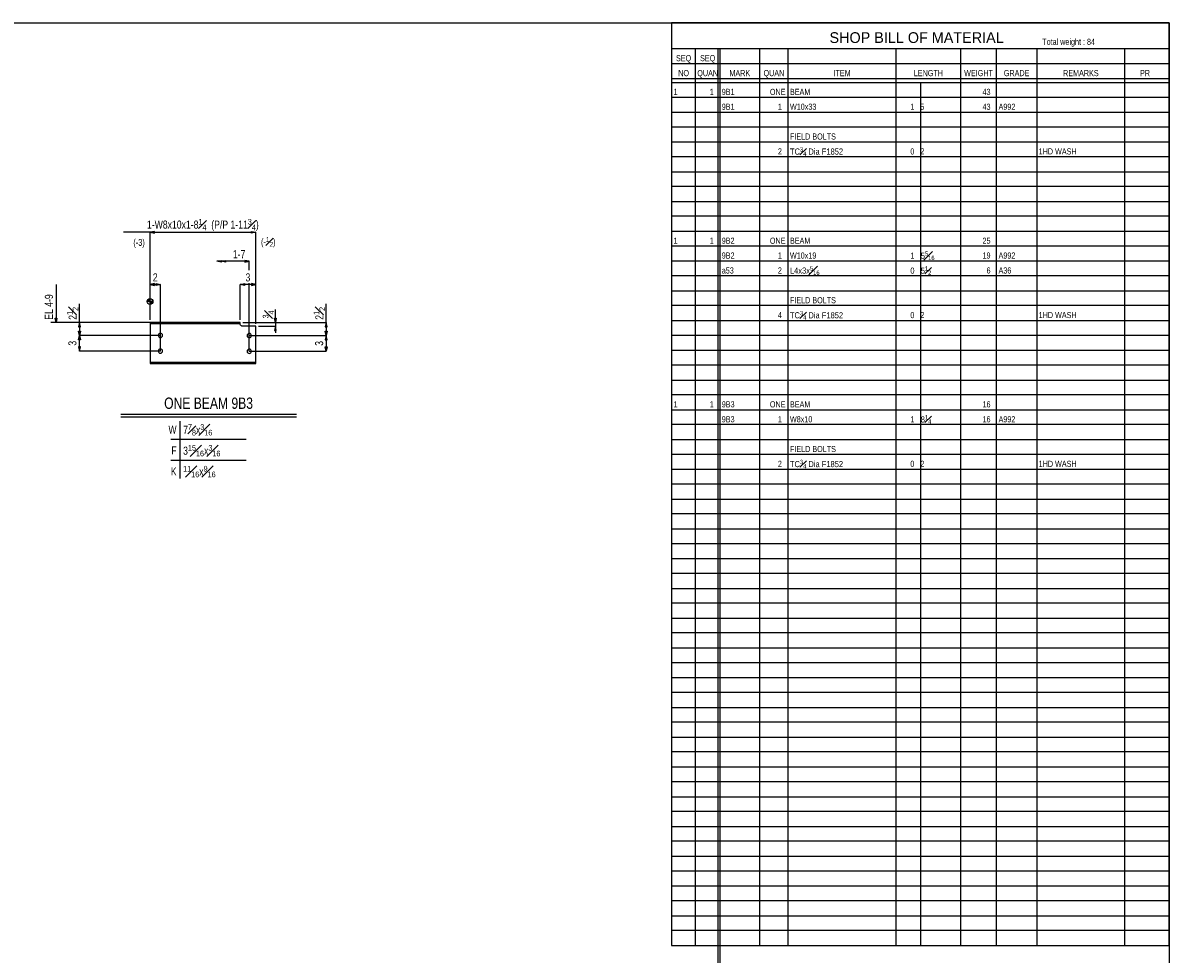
# Model space of a CAD drawing. Header units: inches. Extents: x -17.2 to 17.5, y -11.2 to 11.2.
# Tile 3 of 3: x -1 to 17.2, y -3.6 to 11.2. Entities that reach past the tile are written whole.
import ezdxf
from ezdxf.enums import TextEntityAlignment as Align

# ---------------------------------------------------------------- set-up
doc = ezdxf.new("R2010")
doc.units = ezdxf.units.IN
doc.header["$LTSCALE"] = 2.5
doc.header["$MEASUREMENT"] = 0
doc.layers.add('Layer_0', color=7, linetype='Continuous')
doc.layers.add('Outline', color=7, linetype='Continuous')
doc.styles.add('MTextWidth', font='txt', dxfattribs={"width": 0.8, "height": 0.2})

msp = doc.modelspace()

# ---------------------------------------------------------------- linework, layer by layer
at = {"color": 1, "linetype": 'Continuous'}
for p, q in [((2.052, 7.446), (2.121, 7.46)), ((2.121, 7.446), (2.052, 7.446)), ((2.121, 7.431), (2.052, 7.446)), ((2.121, 7.446), (2.19, 7.46)), ((2.121, 7.46), (2.121, 7.431)), ((2.571, 7.446), (2.121, 7.446)), ((2.19, 7.431), (2.121, 7.446)), ((2.19, 7.46), (2.19, 7.431)), ((2.571, 7.446), (2.502, 7.46)), ((2.502, 7.46), (2.502, 7.431)), ((2.502, 7.431), (2.571, 7.446)), ((2.571, 7.304), (2.571, 7.446)), ((2.571, 6.01), (2.571, 7.094))]:
    msp.add_line(p, q, dxfattribs=at)
at = {"layer": 'Layer_0', "color": 2, "linetype": 'Continuous'}
for p, q in [((-17.25, 11.25), (17.25, 11.25)), ((17.25, 11.25), (9.311, 11.25)), ((9.311, 11.25), (9.311, -3.475)), ((17.25, 11.25), (17.25, -11.25)), ((17.25, -3.475), (17.25, 11.25)), ((17.25, 10.837), (9.311, 10.837)), ((10.048, 10.837), (10.048, -9.5)), ((10.08, 10.837), (10.08, -9.5)), ((10.08, 10.837), (10.08, -3.475)), ((10.048, 10.6), (17.25, 10.6)), ((9.311, 10.363), (17.25, 10.363)), ((9.311, 10.3), (17.25, 10.3)), ((2.425, 6.47), (0.988, 6.47)), ((0.988, 6.47), (0.988, 6.453)), ((0.988, 6.453), (2.425, 6.453)), ((0.988, 6.453), (0.988, 6.45)), ((0.988, 6.45), (0.988, 6.441)), ((0.988, 6.441), (0.988, 6.428)), ((0.988, 6.428), (0.988, 6.413)), ((0.988, 6.413), (0.988, 5.87)), ((2.425, 6.453), (2.425, 6.47)), ((2.425, 6.45), (2.425, 6.453)), ((2.425, 6.449), (2.425, 6.45)), ((2.427, 6.441), (2.425, 6.449)), ((2.428, 6.434), (2.427, 6.441)), ((2.432, 6.428), (2.428, 6.434)), ((2.437, 6.42), (2.432, 6.428)), ((2.448, 6.413), (2.437, 6.42)), ((2.451, 6.411), (2.448, 6.413)), ((2.467, 6.408), (2.451, 6.411)), ((2.675, 6.408), (2.467, 6.408)), ((2.675, 5.87), (2.675, 6.408)), ((0.988, 5.87), (0.988, 5.855)), ((0.988, 5.855), (0.988, 5.842)), ((2.675, 5.855), (2.675, 5.87)), ((2.675, 5.842), (2.675, 5.855)), ((0.988, 5.842), (0.988, 5.833)), ((0.988, 5.833), (0.988, 5.83)), ((2.675, 5.83), (0.988, 5.83)), ((0.988, 5.83), (0.988, 5.813)), ((0.988, 5.813), (2.675, 5.813)), ((2.675, 5.833), (2.675, 5.842)), ((2.675, 5.83), (2.675, 5.833)), ((2.675, 5.813), (2.675, 5.83)), ((9.311, -3.475), (17.25, -3.475))]:
    msp.add_line(p, q, dxfattribs=at)
at = {"layer": 'Layer_0', "color": 1, "linetype": 'Continuous'}
for p, q in [((9.695, -3.475), (9.695, 10.837)), ((10.72, -3.475), (10.72, 10.837)), ((11.168, 10.837), (11.168, -3.475)), ((12.897, -3.475), (12.897, 10.837)), ((13.921, 10.837), (13.921, -3.475)), ((14.497, -3.475), (14.497, 10.837)), ((15.137, 10.837), (15.137, -3.475)), ((16.546, -3.475), (16.546, 10.837)), ((9.311, 10.6), (10.048, 10.6)), ((13.281, 10.3), (13.281, -3.475)), ((17.25, 10.062), (9.311, 10.062)), ((9.311, 9.825), (17.25, 9.825)), ((17.25, 9.587), (9.311, 9.587)), ((9.311, 9.35), (17.25, 9.35)), ((17.25, 9.113), (9.311, 9.113)), ((9.311, 8.875), (17.25, 8.875)), ((17.25, 8.637), (9.311, 8.637)), ((9.311, 8.4), (17.25, 8.4)), ((17.25, 8.163), (9.311, 8.163)), ((9.311, 7.925), (17.25, 7.925)), ((17.25, 7.688), (9.311, 7.688)), ((9.311, 7.45), (17.25, 7.45)), ((17.25, 7.213), (9.311, 7.213)), ((9.311, 6.975), (17.25, 6.975)), ((17.25, 6.738), (9.311, 6.738)), ((9.311, 6.5), (17.25, 6.5)), ((17.25, 6.262), (9.311, 6.262)), ((9.311, 6.025), (17.25, 6.025)), ((17.25, 5.787), (9.311, 5.787)), ((9.311, 5.55), (17.25, 5.55)), ((17.25, 5.312), (9.311, 5.312)), ((9.311, 5.075), (17.25, 5.075)), ((17.25, 4.838), (9.311, 4.838)), ((9.311, 4.6), (17.25, 4.6)), ((17.25, 4.363), (9.311, 4.363)), ((9.311, 4.125), (17.25, 4.125)), ((17.25, 3.888), (9.311, 3.888)), ((9.311, 3.65), (17.25, 3.65)), ((17.25, 3.412), (9.311, 3.412)), ((9.311, 3.175), (17.25, 3.175)), ((17.25, 2.938), (9.311, 2.938)), ((9.311, 2.7), (17.25, 2.7)), ((17.25, 2.463), (9.311, 2.463)), ((9.311, 2.225), (17.25, 2.225)), ((17.25, 1.987), (9.311, 1.987)), ((9.311, 1.75), (17.25, 1.75)), ((17.25, 1.513), (9.311, 1.513)), ((9.311, 1.275), (17.25, 1.275)), ((17.25, 1.038), (9.311, 1.038)), ((9.311, 0.8), (17.25, 0.8)), ((17.25, 0.562), (9.311, 0.562)), ((9.311, 0.325), (17.25, 0.325)), ((17.25, 0.087), (9.311, 0.087)), ((9.311, -0.15), (17.25, -0.15)), ((17.25, -0.387), (9.311, -0.387)), ((9.311, -0.625), (17.25, -0.625)), ((17.25, -0.863), (9.311, -0.863)), ((9.311, -1.1), (17.25, -1.1)), ((17.25, -1.337), (9.311, -1.337)), ((9.311, -1.575), (17.25, -1.575)), ((17.25, -1.812), (9.311, -1.812)), ((9.311, -2.05), (17.25, -2.05)), ((17.25, -2.287), (9.311, -2.287)), ((9.311, -2.525), (17.25, -2.525)), ((17.25, -2.763), (9.311, -2.763)), ((9.311, -3), (17.25, -3)), ((17.25, -3.237), (9.311, -3.237))]:
    msp.add_line(p, q, dxfattribs=at)
at = {"layer": 'Layer_0', "color": 3, "linetype": 'Continuous'}
for points in [[(1.121, 6.262), (1.123, 6.249), (1.13, 6.238), (1.141, 6.231), (1.154, 6.228), (1.167, 6.231), (1.178, 6.238), (1.186, 6.249), (1.188, 6.262), (1.186, 6.275), (1.178, 6.286), (1.167, 6.293), (1.154, 6.296), (1.141, 6.293), (1.13, 6.286), (1.123, 6.275), (1.121, 6.262)], [(2.537, 6.26), (2.54, 6.247), (2.547, 6.236), (2.558, 6.229), (2.571, 6.226), (2.584, 6.229), (2.595, 6.236), (2.602, 6.247), (2.605, 6.26), (2.602, 6.273), (2.595, 6.284), (2.584, 6.291), (2.571, 6.294), (2.558, 6.291), (2.547, 6.284), (2.54, 6.273), (2.537, 6.26)], [(1.121, 6.012), (1.123, 5.999), (1.13, 5.988), (1.141, 5.981), (1.154, 5.978), (1.167, 5.981), (1.178, 5.988), (1.186, 5.999), (1.188, 6.012), (1.186, 6.025), (1.178, 6.036), (1.167, 6.043), (1.154, 6.046), (1.141, 6.043), (1.13, 6.036), (1.123, 6.025), (1.121, 6.012)], [(2.537, 6.01), (2.54, 5.997), (2.547, 5.986), (2.558, 5.979), (2.571, 5.976), (2.584, 5.979), (2.595, 5.986), (2.602, 5.997), (2.605, 6.01), (2.602, 6.023), (2.595, 6.034), (2.584, 6.041), (2.571, 6.044), (2.558, 6.041), (2.547, 6.034), (2.54, 6.023), (2.537, 6.01)]]:
    msp.add_lwpolyline(points, close=True, dxfattribs=at)
at = {"layer": 'Outline', "color": 1, "linetype": 'Continuous'}
for p, q in [((0.988, 7.909), (0.564, 7.909)), ((1.057, 7.923), (0.988, 7.909)), ((0.988, 6.512), (0.988, 7.909)), ((0.988, 7.909), (1.057, 7.894)), ((0.988, 7.909), (2.675, 7.909)), ((1.057, 7.894), (1.057, 7.923)), ((2.606, 7.894), (2.606, 7.923)), ((2.606, 7.923), (2.675, 7.909)), ((2.675, 7.909), (2.606, 7.894)), ((2.675, 6.47), (2.675, 7.909)), ((-0.512, 7.075), (-0.512, 6.47)), ((1.057, 7.09), (0.988, 7.075)), ((0.988, 6.512), (0.988, 7.075)), ((0.988, 7.075), (1.057, 7.06)), ((0.988, 7.075), (1.154, 7.075)), ((1.057, 7.06), (1.057, 7.09)), ((1.085, 7.06), (1.085, 7.09)), ((1.085, 7.09), (1.154, 7.075)), ((1.154, 7.075), (1.085, 7.06)), ((1.154, 6.012), (1.154, 7.075)), ((2.425, 7.075), (2.494, 7.09)), ((2.675, 7.075), (2.425, 7.075)), ((2.494, 7.06), (2.425, 7.075)), ((2.425, 6.512), (2.425, 7.075)), ((2.494, 7.09), (2.494, 7.06)), ((2.675, 7.075), (2.606, 7.09)), ((2.606, 7.09), (2.606, 7.06)), ((2.606, 7.06), (2.675, 7.075)), ((2.675, 6.449), (2.675, 7.075)), ((1.043, 6.804), (0.933, 6.804)), ((0.988, 6.749), (0.988, 6.859)), ((0.988, 6.512), (0.988, 6.804)), ((-0.137, 6.47), (-0.137, 6.765)), ((2.988, 6.47), (2.988, 6.677)), ((3.8, 6.47), (3.8, 6.765)), ((0.988, 6.47), (-0.596, 6.47)), ((-0.512, 6.47), (-0.527, 6.539)), ((-0.527, 6.539), (-0.498, 6.539)), ((-0.498, 6.539), (-0.512, 6.47)), ((-0.512, 6.47), (-0.512, 6.47)), ((-0.137, 6.47), (-0.152, 6.401)), ((0.946, 6.47), (-0.137, 6.47)), ((-0.123, 6.401), (-0.137, 6.47)), ((-0.137, 6.47), (-0.137, 6.262)), ((2.467, 6.47), (2.988, 6.47)), ((2.675, 6.47), (3.8, 6.47)), ((2.717, 6.408), (2.988, 6.408)), ((2.988, 6.47), (2.973, 6.539)), ((2.973, 6.539), (3.002, 6.539)), ((2.988, 6.408), (2.973, 6.339)), ((3.002, 6.539), (2.988, 6.47)), ((2.988, 6.47), (2.988, 6.408)), ((2.988, 6.408), (2.988, 6.304)), ((3.002, 6.339), (2.988, 6.408)), ((3.8, 6.47), (3.785, 6.401)), ((3.815, 6.401), (3.8, 6.47)), ((3.8, 6.47), (3.8, 6.26)), ((-0.152, 6.401), (-0.123, 6.401)), ((-0.137, 6.262), (-0.152, 6.331)), ((-0.152, 6.331), (-0.123, 6.331)), ((-0.152, 6.193), (-0.137, 6.262)), ((-0.123, 6.331), (-0.137, 6.262)), ((-0.137, 6.012), (-0.137, 6.262)), ((-0.137, 6.262), (-0.123, 6.193)), ((1.154, 6.262), (-0.137, 6.262)), ((1.154, 6.262), (-0.137, 6.262)), ((2.571, 6.26), (3.8, 6.26)), ((2.571, 6.26), (3.8, 6.26)), ((2.973, 6.339), (3.002, 6.339)), ((3.785, 6.401), (3.815, 6.401)), ((3.8, 6.26), (3.785, 6.329)), ((3.785, 6.329), (3.815, 6.329)), ((3.8, 6.26), (3.785, 6.191)), ((3.815, 6.329), (3.8, 6.26)), ((3.815, 6.191), (3.8, 6.26)), ((3.8, 6.26), (3.8, 6.01)), ((-0.123, 6.193), (-0.152, 6.193)), ((-0.123, 6.081), (-0.152, 6.081)), ((-0.152, 6.081), (-0.137, 6.012)), ((-0.137, 6.012), (-0.123, 6.081)), ((3.785, 6.191), (3.815, 6.191)), ((3.8, 6.01), (3.785, 6.079)), ((3.785, 6.079), (3.815, 6.079)), ((3.815, 6.079), (3.8, 6.01)), ((1.154, 6.012), (-0.137, 6.012)), ((2.571, 6.01), (3.8, 6.01)), ((1.464, 4.895), (1.464, 3.979)), ((1.322, 4.604), (2.522, 4.604)), ((1.322, 4.27), (2.522, 4.27))]:
    msp.add_line(p, q, dxfattribs=at)
at = {"layer": 'Outline', "color": 3, "linetype": 'Continuous'}
for p, q in [((0.946, 6.804), (0.946, 6.823)), ((0.954, 6.804), (0.954, 6.835)), ((0.963, 6.804), (0.963, 6.842)), ((0.971, 6.804), (0.971, 6.846)), ((0.979, 6.804), (0.979, 6.849)), ((0.996, 6.804), (0.996, 6.759)), ((1.004, 6.804), (1.004, 6.761)), ((1.013, 6.804), (1.013, 6.765)), ((1.021, 6.804), (1.021, 6.772)), ((1.029, 6.804), (1.029, 6.785)), ((0.521, 5.004), (3.323, 5.004)), ((0.521, 4.962), (3.323, 4.962))]:
    msp.add_line(p, q, dxfattribs=at)
at = {"layer": 'Outline', "color": 1, "linetype": 'Continuous'}
msp.add_circle((0.988, 6.804), 0.0458, dxfattribs=at)

# ---------------------------------------------------------------- texts
at = {"color": 1, "linetype": 'Continuous', "width": 0.7}
for s, height, p in [('84', 0.0981, (15.94, 10.9)), ('1', 0.0981, (9.343, 10.1)), ('1', 0.0981, (9.92, 10.1)), ('9B1', 0.0981, (10.112, 10.1)), ('ONE', 0.0981, (10.88, 10.1)), ('BEAM', 0.0981, (11.2, 10.1)), ('43', 0.0981, (14.273, 10.1)), ('9B1', 0.0981, (10.112, 9.863)), ('1', 0.0981, (11.008, 9.863)), ('W10x33', 0.0981, (11.2, 9.863)), ('1   5      ', 0.09806, (13.121, 9.863)), ('43', 0.0981, (14.273, 9.863)), ('A992', 0.0981, (14.529, 9.863)), ('FIELD BOLTS', 0.09806, (11.2, 9.388)), ('2', 0.0981, (11.008, 9.15)), ('0   2      ', 0.09806, (13.121, 9.15)), ('1HD WASH', 0.0981, (15.169, 9.15)), ('1', 0.0981, (9.343, 7.725)), ('1', 0.0981, (9.92, 7.725)), ('9B2', 0.0981, (10.112, 7.725)), ('ONE', 0.0981, (10.88, 7.725)), ('BEAM', 0.0981, (11.2, 7.725)), ('25', 0.0981, (14.273, 7.725)), ('9B2', 0.0981, (10.112, 7.488)), ('1', 0.0981, (11.008, 7.488)), ('W10x19', 0.0981, (11.2, 7.488)), ('19', 0.0981, (14.273, 7.488)), ('A992', 0.0981, (14.529, 7.488)), ('a53', 0.0981, (10.112, 7.25)), ('2', 0.0981, (11.008, 7.25)), ('6', 0.0981, (14.337, 7.25)), ('A36', 0.0981, (14.529, 7.25)), ('FIELD BOLTS', 0.09806, (11.2, 6.775)), ('4', 0.0981, (11.008, 6.538)), ('0   2      ', 0.09806, (13.121, 6.538)), ('1HD WASH', 0.0981, (15.169, 6.538)), ('1', 0.0981, (9.343, 5.113)), ('1', 0.0981, (9.92, 5.113)), ('9B3', 0.0981, (10.112, 5.113)), ('ONE', 0.0981, (10.88, 5.113)), ('BEAM', 0.0981, (11.2, 5.113)), ('16', 0.0981, (14.273, 5.113)), ('9B3', 0.0981, (10.112, 4.875)), ('1', 0.0981, (11.008, 4.875)), ('W8x10', 0.0981, (11.2, 4.875)), ('16', 0.0981, (14.273, 4.875)), ('A992', 0.0981, (14.529, 4.875)), ('FIELD BOLTS', 0.09806, (11.2, 4.4)), ('2', 0.0981, (11.008, 4.163)), ('0   2      ', 0.09806, (13.121, 4.163)), ('1HD WASH', 0.0981, (15.169, 4.163))]:
    msp.add_text(s, height=height, dxfattribs=at).set_placement(p)
at = {"color": 2, "linetype": 'Continuous', "width": 0.8}
msp.add_text('1-7', height=0.129, dxfattribs=at).set_placement((2.509, 7.495), align=Align.RIGHT)
at = {"color": 1, "linetype": 'Continuous', "char_height": 0.09806, "attachment_point": 7, "style": 'MTextWidth'}
for s, insert in [('\\A1;TC{\\H0.70x;\\S3#4;} Dia F1852', (11.2, 9.128)), ('\\A1;1   5{\\H0.70x;\\S5#16;} ', (13.121, 7.465)), ('\\A1;L4x3x{\\H0.70x;\\S5#16;}', (11.2, 7.228)), ('\\A1;0   5{\\H0.70x;\\S1#2;}  ', (13.121, 7.228)), ('\\A1;TC{\\H0.70x;\\S3#4;} Dia F1852', (11.2, 6.515)), ('\\A1;1   8{\\H0.70x;\\S1#4;}  ', (13.121, 4.853)), ('\\A1;TC{\\H0.70x;\\S3#4;} Dia F1852', (11.2, 4.14))]:
    msp.add_mtext(s, dxfattribs=dict(at, insert=insert))
at = {"layer": 'Layer_0', "color": 3, "linetype": 'Continuous'}
msp.add_text('SHOP BILL OF MATERIAL', height=0.1716, dxfattribs=at).set_placement((13.221, 10.93), align=Align.CENTER)
at = {"layer": 'Layer_0', "color": 1, "linetype": 'Continuous', "width": 0.7}
msp.add_text('Total weight : ', height=0.09806, dxfattribs=at).set_placement((15.94, 10.9), align=Align.RIGHT)
at = {"layer": 'Layer_0', "color": 2, "linetype": 'Continuous', "width": 0.7}
for s, p in [('SEQ', (9.503, 10.638)), ('SEQ', (9.887, 10.638)), ('NO', (9.503, 10.4)), ('QUAN', (9.887, 10.4)), ('MARK', (10.4, 10.4)), ('QUAN', (10.944, 10.4)), ('ITEM', (12.032, 10.4)), ('LENGTH', (13.409, 10.4)), ('WEIGHT', (14.209, 10.4)), ('GRADE', (14.817, 10.4)), ('REMARKS', (15.842, 10.4)), ('PR', (16.866, 10.4))]:
    msp.add_text(s, height=0.0981, dxfattribs=at).set_placement(p, align=Align.CENTER)
at = {"layer": 'Outline', "color": 1, "linetype": 'Continuous', "width": 0.8}
msp.add_text('(-3)', height=0.1097, dxfattribs=at).set_placement((0.904, 7.692), align=Align.RIGHT)
at = {"layer": 'Outline', "color": 2, "linetype": 'Continuous', "width": 0.8}
for s, p in [('2', (1.071, 7.124)), ('3', (2.55, 7.124))]:
    msp.add_text(s, height=0.129, dxfattribs=at).set_placement(p, align=Align.CENTER)
msp.add_text('EL 4-9', height=0.129, rotation=90, dxfattribs=at).set_placement((-0.562, 6.512))
for p in [(-0.187, 6.137), (3.751, 6.135)]:
    msp.add_text('3', height=0.129, rotation=90, dxfattribs=at).set_placement(p, align=Align.CENTER)
at = {"layer": 'Outline', "color": 3, "linetype": 'Continuous', "width": 0.8}
msp.add_text('ONE BEAM 9B3', height=0.18063, dxfattribs=at).set_placement((1.922, 5.09), align=Align.CENTER)
at = {"layer": 'Outline', "color": 2, "linetype": 'Continuous', "width": 0.8}
for s, p in [('W', (1.412, 4.695)), ('F', (1.412, 4.362)), ('K', (1.412, 4.028))]:
    msp.add_text(s, height=0.129, dxfattribs=at).set_placement(p, align=Align.RIGHT)
at = {"layer": 'Outline', "color": 2, "linetype": 'Continuous', "char_height": 0.12902, "style": 'MTextWidth'}
for s, insert, attachment_point in [('\\A1;1-W8x10x1-8{\\H0.70x;\\S1#4;}  (P/P 1-11{\\H0.70x;\\S3#4;})', (1.831, 7.928), 8), ('\\A1;7{\\H0.70x;\\S7#8;}x{\\H0.70x;\\S3#16;}', (1.516, 4.665), 7), ('\\A1;3{\\H0.70x;\\S15#16;}x{\\H0.70x;\\S3#16;}', (1.516, 4.332), 7), ('\\A1;{\\H0.70x;\\S11#16;}x{\\H0.70x;\\S9#16;}', (1.516, 3.999), 7)]:
    msp.add_mtext(s, dxfattribs=dict(at, insert=insert, attachment_point=attachment_point))
at = {"layer": 'Outline', "color": 1, "linetype": 'Continuous', "insert": (2.759, 7.667), "char_height": 0.10967, "attachment_point": 7, "style": 'MTextWidth'}
msp.add_mtext('\\A1;(-{\\H0.70x;\\S1#2;})', dxfattribs=at)
at = {"layer": 'Outline', "color": 2, "linetype": 'Continuous', "char_height": 0.12902, "attachment_point": 7, "rotation": 90, "style": 'MTextWidth'}
for s, insert in [('\\A1;2{\\H0.70x;\\S1#2;}', (-0.157, 6.512)), ('\\A1;{\\H0.70x;\\S3#4;}', (2.968, 6.533)), ('\\A1;2{\\H0.70x;\\S1#2;}', (3.78, 6.512))]:
    msp.add_mtext(s, dxfattribs=dict(at, insert=insert))

doc.saveas('drawing.dxf')
